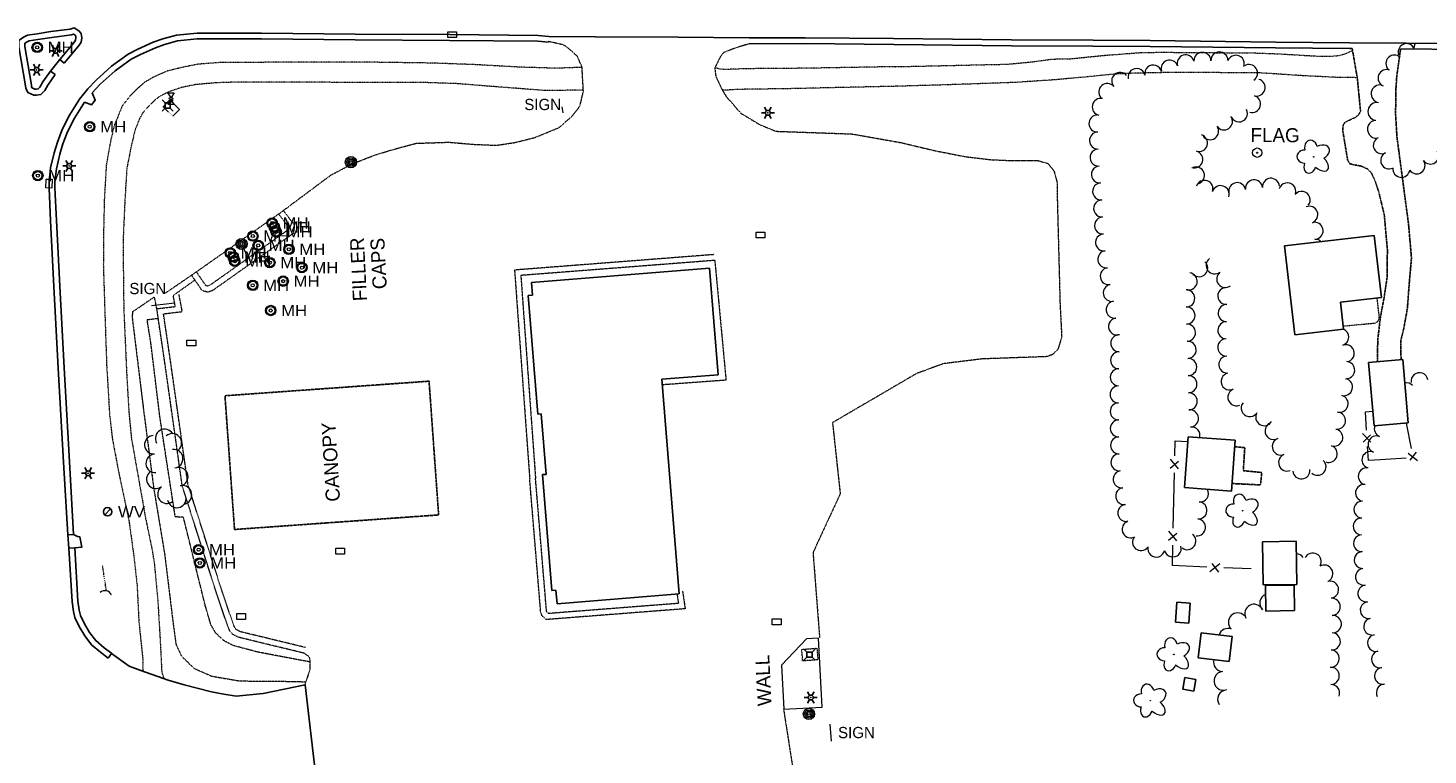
# Model space of a CAD drawing. Extents: x 386588 to 390135, y 96998 to 113606.
# Tile 73 of 92: x 388451 to 389048, y 107575 to 107885. Entities that reach past the tile are written whole.
import ezdxf
from ezdxf.enums import TextEntityAlignment as Align

# ---------------------------------------------------------------- set-up
doc = ezdxf.new("R2010")
doc.units = 0
doc.header["$MEASUREMENT"] = 0
for name, pattern in [('Wisdot3', [0.1875, 0.125, -0.0625]), ('Wisdot5', [0.1, 0.05, -0.05]), ('Wisdot6', [0.375, 0.125, -0.0625, 0.03125, -0.0625, 0.03125, -0.0625])]:
    doc.linetypes.add(name, pattern=pattern)
for name, color, linetype, lineweight in [('E_BLD', 241, 'Continuous', 25), ('E_BLD_HvyDash', 241, 'Wisdot3', 25), ('E_BLD_Name', 241, 'Continuous', 15), ('E_DRN', 40, 'Continuous', 15), ('E_DRN_Grate', 5, 'Continuous', 15), ('E_DWY', 2, 'Wisdot3', 15), ('E_FEN_P', 40, 'Continuous', 15), ('E_LAND_TreeLine_P', 3, 'Continuous', 15), ('E_LAND_Vegetation', 3, 'Continuous', 15), ('E_LTG', 21, 'Continuous', 25), ('E_MISCPROP', 30, 'Continuous', 15), ('E_MISCPROP_HvyDash', 241, 'Wisdot3', 25), ('E_MISCPROP_Railing', 30, 'Continuous', 15), ('E_PATH_Sidewalk', 2, 'Wisdot5', 15), ('E_RDWY', 21, 'Continuous', 25), ('E_RDWY_C_and_G', 21, 'Continuous', 25), ('E_RDWY_Gravel', 21, 'Wisdot3', 25), ('E_SGN', 21, 'Continuous', 15), ('E_UTL_AG', 30, 'Continuous', 15), ('E_UTL_AG_Bold', 30, 'Continuous', 25), ('E_UTL_MH', 30, 'Continuous', 15), ('E_UTL_W', 5, 'Continuous', 25), ('E_WAL', 40, 'Continuous', 25), ('E_WTR', 4, 'Wisdot6', 15)]:
    doc.layers.add(name, color=color, linetype=linetype, lineweight=lineweight)
doc.styles.add('Style-dot_font5', font='dot_font5.shx')
doc.styles.add('Style-IGR_FONT_0', font='dot_font15.shx')

# ---------------------------------------------------------------- blocks, each defined once
blk = doc.blocks.new('CULV')
at = {"layer": 'E_DRN'}
blk.add_arc((0, 6.1), 6.15, 216.8699, 323.1301, dxfattribs=at)
blk = doc.blocks.new('DTRE')
at = {"layer": 'E_LAND_Vegetation'}
blk.add_circle((-0.18, 0), 0.183, dxfattribs=at)
for centre, major_axis, ratio in [((-1.87, 5.32), (1.36, -4.98), 0.782863), ((-5.87, 0.15), (4.93, -0.12), 0.832022), ((4.06, 2.74), (-5.27, -2.93), 0.691916), ((-2.49, -5.24), (1.8, 4.86), 0.716896), ((3.54, -3.71), (-5.01, 4.58), 0.560249)]:
    blk.add_ellipse(centre, major_axis=major_axis, ratio=ratio, start_param=1.570796, end_param=4.712389, dxfattribs=at)
blk = doc.blocks.new('INLET')
at = {"layer": 'E_DRN', "flags": 128}
blk.add_lwpolyline([(-7.5, 10), (7.5, 10), (7.5, 0), (-7.5, 0)], close=True, dxfattribs=at)
blk = doc.blocks.new('LPOL')
at = {"layer": 'E_LTG'}
for p, q in [((-4, 0), (-1.5, 0)), ((-0.75, 1.3), (-2, 3.46)), ((0.75, 1.3), (2, 3.46)), ((1.5, 0), (4, 0)), ((-2, -3.46), (-0.75, -1.3)), ((2, -3.46), (0.75, -1.3))]:
    blk.add_line(p, q, dxfattribs=at)
for radius in [1.5, 1.5, 1.5, 0.125]:
    blk.add_circle((0, 0), radius, dxfattribs=at)
blk = doc.blocks.new('MH')
at = {"layer": 'E_UTL_MH'}
for radius in [5, 4, 1.5]:
    blk.add_circle((0, 0), radius, dxfattribs=at)
at = {"layer": 'E_UTL_MH', "style": 'Style-dot_font5', "width": 1.111111}
blk.add_text('MH', height=10.8, dxfattribs=at).set_placement((10, 0), align=Align.MIDDLE_LEFT)
blk = doc.blocks.new('MTR')
at = {"layer": 'E_UTL_AG', "flags": 128}
for points in [[(-3.8, 6.5), (3.8, 6.5), (0, 1.2)], [(-3.8, -6.5), (3.8, -6.5), (0, -1.2)]]:
    blk.add_lwpolyline(points, close=True, dxfattribs=at)
at = {"layer": 'E_UTL_AG'}
blk.add_ellipse((0, 0), major_axis=(2.5, 0), ratio=0.5, dxfattribs=at)
blk = doc.blocks.new('PED')
at = {"layer": 'E_UTL_AG_Bold'}
for p, q in [((-2.5, 2.5), (-5.3, 5.3)), ((2.5, 2.5), (5.3, 5.3)), ((-2.5, -2.5), (-5.3, -5.3)), ((2.5, -2.5), (5.3, -5.3))]:
    blk.add_line(p, q, dxfattribs=at)
at = {"layer": 'E_UTL_AG_Bold', "flags": 128}
blk.add_lwpolyline([(-2.5, -2.5), (2.5, -2.5), (2.5, 2.5), (-2.5, 2.5)], close=True, dxfattribs=at)
blk = doc.blocks.new('POLE')
at = {"layer": 'E_MISCPROP'}
for radius in [4.46, 3.35, 2.23, 1.12]:
    blk.add_circle((0, 0), radius, dxfattribs=at)
blk = doc.blocks.new('SIGN')
at = {"layer": 'E_SGN', "lineweight": 13, "style": 'Style-dot_font5'}
blk.add_text('SIGN', height=12, dxfattribs=at).set_placement((0, 0), align=Align.MIDDLE_CENTER)
blk = doc.blocks.new('WV')
at = {"layer": 'E_UTL_W'}
blk.add_line((-2.8, -2.8), (2.8, 2.8), dxfattribs=at)
blk.add_circle((0, 0), 4, dxfattribs=at)
at = {"layer": 'E_UTL_W', "style": 'Style-dot_font5', "width": 1.111111}
blk.add_text('WV', height=10.8, dxfattribs=at).set_placement((10, 0), align=Align.MIDDLE_LEFT)

msp = doc.modelspace()

# ---------------------------------------------------------------- linework, layer by layer
at = {"layer": 'E_BLD', "ltscale": 5}
for p, q in [((389024.85, 107796.79), (388986.58, 107792.39)), ((389027.88, 107770.41), (389024.85, 107796.79)), ((389024.85, 107796.79), (389024.85, 107796.79)), ((388986.58, 107792.39), (388990.93, 107754.56)), ((388741.43, 107782.95), (388665.5, 107776.79)), ((388745.12, 107737.49), (388741.43, 107782.95)), ((388665.5, 107776.79), (388665.94, 107771.39)), ((388665.94, 107771.39), (388664.13, 107771.24)), ((388664.13, 107771.24), (388668.24, 107720.63)), ((389010.37, 107768.4), (389027.88, 107770.41)), ((389011.69, 107756.95), (389010.37, 107768.4)), ((388990.93, 107754.56), (389011.69, 107756.95)), ((389036.97, 107743.96), (389022.38, 107742.67)), ((389022.38, 107742.67), (389024.77, 107715.68)), ((389022.38, 107742.67), (389022.38, 107742.67)), ((389039.36, 107716.98), (389036.97, 107743.96)), ((388721.08, 107735.54), (388745.12, 107737.49)), ((388728.51, 107644.04), (388721.08, 107735.54)), ((388668.24, 107720.63), (388669.67, 107720.75)), ((388669.67, 107720.75), (388671.76, 107695)), ((389024.77, 107715.68), (389039.36, 107716.98)), ((388945.51, 107711.05), (388943.91, 107689.32)), ((388965.51, 107709.57), (388945.51, 107711.05)), ((388945.51, 107711.05), (388945.51, 107711.05)), ((388963.9, 107687.85), (388965.51, 107709.57)), ((388671.76, 107695), (388670.11, 107694.86)), ((388670.11, 107694.86), (388674.12, 107645.49)), ((388943.91, 107689.32), (388963.9, 107687.85)), ((388977.13, 107666.27), (388991.54, 107666.5)), ((388977.42, 107647.82), (388977.13, 107666.27)), ((388991.54, 107666.5), (388991.84, 107648.05)), ((388991.54, 107666.5), (388991.54, 107666.5)), ((388991.84, 107648.05), (388977.42, 107647.82)), ((388990.62, 107647.68), (388978.48, 107647.53)), ((388978.48, 107647.53), (388978.62, 107636.72)), ((388978.48, 107647.53), (388978.48, 107647.53)), ((388990.76, 107636.88), (388990.62, 107647.68)), ((388674.12, 107645.49), (388675.93, 107645.63)), ((388675.93, 107645.63), (388676.41, 107639.81)), ((388676.41, 107639.81), (388728.51, 107644.04)), ((388940.72, 107640.44), (388940.15, 107631.92)), ((388946.28, 107640.07), (388940.72, 107640.44)), ((388945.72, 107631.55), (388946.28, 107640.07)), ((388978.62, 107636.72), (388990.76, 107636.88)), ((388940.15, 107631.92), (388945.72, 107631.55)), ((388940.15, 107631.92), (388940.15, 107631.92)), ((388949.8, 107616.69), (388951.06, 107627.43)), ((388951.06, 107627.43), (388964.27, 107625.87)), ((388951.06, 107627.43), (388951.06, 107627.43)), ((388964.27, 107625.87), (388963.01, 107615.14)), ((388963.01, 107615.14), (388949.8, 107616.69)), ((388944.01, 107608.3), (388943.14, 107603.39)), ((388948.7, 107607.46), (388944.01, 107608.3)), ((388947.83, 107602.56), (388948.7, 107607.46)), ((388943.14, 107603.39), (388947.83, 107602.56)), ((388943.14, 107603.39), (388943.14, 107603.39))]:
    msp.add_line(p, q, dxfattribs=at)
at = {"layer": 'E_BLD_HvyDash', "flags": 128}
msp.add_lwpolyline([(388964.14, 107691.09), (388976.32, 107690.48), (388976.88, 107695.77), (388968.99, 107696.57), (388969.62, 107706.36), (388965.3, 107706.78)], dxfattribs=at)
at = {"layer": 'E_DWY', "flags": 128}
for points in [[(388522.61, 107781.36), (388558.57, 107806.68), (388580.03, 107822.68), (388589.52, 107827.61), (388599.05, 107831.3), (388607.6, 107833.84), (388616.28, 107836.16), (388630.3, 107836.64), (388640.33, 107835.75), (388650.45, 107835.31), (388658.27, 107836.48), (388666.73, 107838.56), (388677.25, 107842.85), (388682.92, 107847.87), (388686.14, 107852.02), (388687.61, 107858.36), (388687.03, 107868.67), (388685.08, 107873.21), (388681.49, 107876.46), (388679.07, 107878.17), (388672.69, 107879.56)], [(388758.28, 107878.58), (388752.55, 107876.87), (388747.23, 107874.78), (388745.95, 107872.94), (388744.79, 107870.65), (388743.64, 107868.25), (388744.1, 107864.68), (388746.65, 107859.15), (388748.66, 107855.96), (388754.74, 107848.98), (388763.11, 107843.99), (388769.71, 107841.3), (388802.09, 107840.16), (388822.92, 107836.49)], [(388822.92, 107836.49), (388837.38, 107833.04), (388850.34, 107830.49), (388861.19, 107829.19), (388868.08, 107828.89), (388874.25, 107828.85), (388881.4, 107828.81), (388885.72, 107827.55), (388888.26, 107824.44), (388889.56, 107819.58), (388889.69, 107811.9), (388890.84, 107767.93), (388891.56, 107753.63), (388889.93, 107748.17), (388887.45, 107745.97), (388885.24, 107745.19), (388857.69, 107744.21), (388841.08, 107742.18), (388829.71, 107738)], [(388559.76, 107807.37), (388564.27, 107801.47), (388564, 107797.74), (388562.14, 107796.48), (388529.48, 107773.35), (388527.55, 107772.67), (388525.11, 107773.28), (388523.46, 107775.71), (388520.6, 107779.86)], [(388557.77, 107805.85), (388561.71, 107800.7), (388561.59, 107799.13), (388560.72, 107798.54), (388528.32, 107775.59), (388527.43, 107775.28), (388526.64, 107775.48), (388525.52, 107777.12), (388522.66, 107781.28)], [(388743.44, 107788.72), (388658.26, 107782.11), (388664.72, 107693.04)], [(388743.64, 107786.23), (388660.94, 107779.81), (388667.21, 107693.23)], [(388743.64, 107786.23), (388748.43, 107735.15), (388721.28, 107733.15)], [(388509.22, 107772.2), (388522.61, 107781.36)], [(388512.73, 107771.25), (388521.96, 107777.89)], [(388505.74, 107765.63), (388504.71, 107770.63), (388497.77, 107765.87), (388495.36, 107764.3), (388495.21, 107762.06), (388495.69, 107758.13), (388500.14, 107721.86), (388504.41, 107689.02), (388509.1, 107660.72), (388512.6, 107632.1), (388513.91, 107622.46), (388516.31, 107617.39), (388521.64, 107612.25), (388529.08, 107608.95), (388541.06, 107606.9), (388565.12, 107606.69), (388569.3, 107606.48)], [(388568.54, 107618.72), (388542.38, 107625.06), (388540.4, 107625.56), (388538.34, 107626.61), (388537.13, 107627.69), (388535.97, 107630.29), (388531.23, 107644.22), (388516.58, 107690.09), (388509.25, 107741.94), (388505.74, 107765.63), (388513.62, 107766.57), (388512.73, 107771.25)], [(388569.13, 107621.15), (388542.98, 107627.49), (388541.28, 107627.91), (388539.77, 107628.69), (388539.19, 107629.2), (388538.3, 107631.21), (388533.6, 107645), (388519.02, 107690.65), (388511.72, 107742.3), (388508.59, 107763.45), (388516.58, 107764.41), (388515.19, 107771.72)], [(388571.08, 107614.97), (388548.78, 107619.19), (388538.32, 107621.98), (388534.29, 107624.07), (388530.8, 107627.39), (388528.79, 107630.82), (388526.26, 107639.49), (388517.09, 107676.69), (388513.59, 107676.85), (388507.03, 107719.58), (388503.22, 107750.77), (388501.61, 107760.97), (388506.34, 107761.54)], [(388829.71, 107738), (388793.84, 107717.04), (388797.12, 107686.72), (388785.52, 107661.62), (388788.33, 107625.34)], [(388729.9, 107645.13), (388731.02, 107637.67), (388671.84, 107633.07), (388670.03, 107634.58), (388669.35, 107636.41), (388669.31, 107637.54), (388664.72, 107693.02)], [(388727.54, 107643.96), (388728.15, 107639.96), (388672.66, 107635.64), (388672.14, 107636.07), (388671.83, 107636.9), (388671.81, 107637.69), (388667.21, 107693.23)], [(388568.82, 107605.19), (388570.06, 107608.55), (388571.07, 107611.84), (388571.1, 107614.2), (388571.05, 107615.77), (388570.78, 107617.11), (388568.54, 107618.72)], [(388772.98, 107594.72), (388781.03, 107543.46), (388801.13, 107530.11), (388834.88, 107508.7), (388847.9, 107499.45)]]:
    msp.add_lwpolyline(points, dxfattribs=at)
at = {"layer": 'E_FEN_P', "ltscale": 5}
for p, q in [((389023.44, 107708.73), (389019.86, 107712.37)), ((389020.08, 107708.7), (389023.18, 107711.8)), ((388937.81, 107697.63), (388941.37, 107700.62)), ((388941.37, 107697.36), (388937.9, 107701.53)), ((389039.31, 107704.07), (389043.33, 107700.91)), ((389042.64, 107704.52), (389039.95, 107701.06)), ((388940.63, 107666.62), (388937.17, 107670.79)), ((388937.08, 107666.89), (388940.64, 107669.88)), ((388958.95, 107656.86), (388954.71, 107653.47)), ((388958.61, 107653.31), (388955.68, 107656.92))]:
    msp.add_line(p, q, dxfattribs=at)
at = {"layer": 'E_FEN_P', "flags": 128}
for points in [[(389021.58, 107713.77), (389021.09, 107721.67), (389024.21, 107721.98)], [(389038.44, 107716.89), (389040.51, 107706.03)], [(388939.85, 107702.86), (388940, 107709.23), (388945.36, 107708.98)], [(389027.44, 107701.25), (389022.38, 107700.96), (389022, 107706.94)], [(389038.49, 107701.88), (389027.44, 107701.25)], [(388939.4, 107683.85), (388939.68, 107695.59)], [(388939.12, 107672.11), (388939.4, 107683.85)], [(388941.69, 107655.94), (388938.74, 107656.06), (388938.95, 107664.85)], [(388953.42, 107655.45), (388941.69, 107655.94)], [(388972.41, 107654.65), (388960.68, 107655.14)]]:
    msp.add_lwpolyline(points, dxfattribs=at)
at = {"layer": 'E_LAND_TreeLine_P'}
for centre, radius, start, end in [((388944.46, 107870.25), 3.63, 17.88858, 197.88858), ((388951.55, 107871.32), 3.63, 1.19103, 181.19103), ((388958.81, 107871.48), 3.63, 1.19103, 181.19103), ((388965.81, 107870.09), 3.63, 340.00969, 160.00969), ((389033.38, 107870.22), 3.6, 44.66351, 224.66351), ((389038.62, 107875.07), 3.6, 18.58815, 198.58815), ((389045.48, 107877.17), 3.6, 151.82391, 181.90925), ((388923.51, 107864.44), 3.63, 11.80779, 191.80779), ((388930.61, 107865.92), 3.63, 11.80779, 191.80779), ((388937.55, 107868.02), 3.63, 17.88858, 197.88858), ((388971.45, 107866.13), 3.63, 303.02988, 123.02988), ((389030.03, 107863.99), 3.6, 68.0922, 248.0922), ((388911, 107858.05), 3.63, 40.74526, 220.74526), ((388916.49, 107862.78), 3.63, 40.74526, 220.74526), ((388974.68, 107859.93), 3.63, 254.50944, 74.50944), ((388972.75, 107852.94), 3.63, 254.50944, 74.50944), ((389027.33, 107857.25), 3.82, 79.40866, 259.40866), ((388908.21, 107851.69), 3.63, 77.43839, 257.43839), ((388967.16, 107848.9), 3.63, 207.736, 27.736), ((389025.92, 107849.73), 3.82, 79.40866, 259.40866), ((388906.78, 107844.59), 3.63, 91.92401, 271.92401), ((388960.75, 107845.5), 3.63, 215.30332, 35.30332), ((389025.76, 107842.15), 3.82, 94.88747, 274.88747), ((388907.02, 107837.34), 3.63, 91.92401, 271.92401), ((388950.13, 107836.24), 3.63, 253.71811, 73.71811), ((388954.83, 107841.3), 3.63, 215.30332, 35.30332), ((389028.03, 107835.32), 3.6, 115.88548, 295.88548), ((388907.29, 107830.09), 3.63, 94.19233, 274.19233), ((388948.09, 107829.28), 3.63, 253.71811, 73.71811), ((389031.17, 107828.85), 3.6, 115.88548, 295.88548), ((389048.78, 107830.89), 3.6, 215.31884, 35.31884), ((388907.82, 107822.86), 3.63, 94.19233, 274.19233), ((388948.82, 107822.43), 3.63, 291.25882, 111.25882), ((389042.91, 107826.73), 3.6, 215.31884, 35.31884), ((388952.45, 107816.73), 3.63, 341.96308, 161.96308), ((388973.58, 107816.97), 3.63, 5.15583, 185.15583), ((388980.81, 107817.62), 3.63, 5.15583, 185.15583), ((389036.39, 107825.24), 3.6, 172.35775, 352.35775), ((388908.35, 107815.62), 3.63, 94.19233, 274.19233), ((388959.35, 107814.49), 3.63, 341.96308, 161.96308), ((388966.44, 107815.75), 3.63, 11.88863, 191.88863), ((388987.77, 107815.68), 3.63, 343.4033, 163.4033), ((388993.89, 107812.02), 3.63, 321.0037, 141.0037), ((388908.81, 107808.38), 3.63, 92.91545, 272.91545), ((388997.13, 107805.7), 3.63, 291.2944, 111.2944), ((388909.18, 107801.14), 3.63, 92.91545, 272.91545), ((388999.4, 107798.86), 3.63, 272.38982, 92.38982), ((388909.61, 107793.89), 3.63, 97.6806, 277.6806), ((388910.58, 107786.7), 3.63, 97.6806, 277.6806), ((388999.7, 107791.62), 3.63, 45.25211, 92.38982), ((388950.15, 107782.93), 3.66, 227.57435, 47.57435), ((388956.8, 107784.11), 3.66, 127.89733, 307.89733), ((388911.62, 107779.53), 3.63, 100.23703, 280.23703), ((388945.69, 107777.29), 3.66, 261.13274, 81.13274), ((388961.3, 107778.33), 3.66, 127.89733, 307.89733), ((388912.91, 107772.39), 3.63, 100.23703, 280.23703), ((388944.65, 107770.05), 3.66, 270.6686, 90.6686), ((388961.75, 107771.08), 3.66, 92.26607, 272.26607), ((388914.14, 107765.24), 3.63, 98.09048, 278.09048), ((388944.74, 107762.72), 3.66, 270.6686, 90.6686), ((388961.94, 107763.76), 3.66, 88.94735, 268.94735), ((388915.16, 107758.05), 3.63, 98.09048, 278.09048), ((388916.12, 107750.87), 3.63, 89.14734, 269.14734), ((388944.95, 107755.4), 3.66, 272.38982, 92.38982), ((388961.8, 107756.43), 3.66, 88.94735, 268.94735), ((389010.29, 107753.56), 3.66, 288.79715, 67.6414), ((388945.26, 107748.09), 3.66, 272.38982, 92.38982), ((388961.76, 107749.11), 3.66, 93.52897, 273.52897), ((389012.65, 107746.63), 3.66, 288.79715, 108.79715), ((388916.01, 107743.61), 3.63, 89.14734, 269.14734), ((388945.48, 107740.77), 3.66, 270.77591, 90.77591), ((388962.21, 107741.8), 3.66, 93.52897, 273.52897), ((389012.84, 107739.44), 3.66, 264.6504, 84.6504), ((388915.9, 107736.36), 3.63, 89.14734, 269.14734), ((388945.58, 107733.44), 3.66, 270.77591, 90.77591), ((388963.21, 107734.62), 3.66, 113.01907, 293.01907), ((389044.15, 107734.72), 3.62, 9.12583, 189.12583), ((388915.81, 107729.1), 3.63, 90.33755, 270.33755), ((388966.07, 107727.88), 3.66, 113.01907, 293.01907), ((389011.9, 107732.19), 3.66, 255.38241, 75.38241), ((389038.56, 107730.38), 3.62, 43.07237, 101.25713), ((388915.86, 107721.85), 3.63, 90.33755, 270.33755), ((388945.68, 107726.12), 3.66, 270.77591, 90.77591), ((388971.74, 107723.27), 3.66, 141.42968, 321.42968), ((389010.05, 107725.11), 3.66, 255.38241, 75.38241), ((388946.19, 107718.82), 3.66, 275.23571, 95.23571), ((388977.95, 107719.4), 3.66, 148.92802, 328.92802), ((389008.91, 107717.88), 3.66, 263.00908, 83.00908), ((388915.9, 107714.59), 3.63, 90.33755, 270.33755), ((388946.86, 107711.53), 3.66, 346.74729, 95.23571), ((388981.94, 107713.51), 3.66, 116.71411, 296.71411), ((389007.77, 107710.67), 3.66, 251.22856, 71.22856), ((389028.44, 107714.5), 3.59, 160.33033, 248.46945), ((388916.03, 107707.34), 3.63, 91.11373, 271.11373), ((388985, 107706.86), 3.66, 111.46492, 291.46492), ((389005.41, 107703.74), 3.66, 251.22856, 71.22856), ((389025.81, 107707.82), 3.59, 68.46945, 248.46945), ((388916.17, 107700.08), 3.63, 91.11373, 271.11373), ((388987.68, 107700.05), 3.66, 111.46492, 291.46492), ((389000.63, 107698.24), 3.66, 227.47907, 47.47907), ((389023.17, 107701.15), 3.59, 68.46945, 248.46945), ((388917.1, 107692.9), 3.63, 98.63614, 278.63614), ((388993.78, 107696.66), 3.66, 185.51952, 5.51952), ((389021.59, 107694.18), 3.59, 80.76179, 260.76179), ((388918.19, 107685.72), 3.63, 98.63614, 278.63614), ((388950.53, 107686.85), 3.63, 264.94875, 28.82032), ((389020.43, 107687.1), 3.59, 80.76179, 260.76179), ((388949.89, 107679.62), 3.63, 264.94875, 84.94875), ((389019.71, 107679.97), 3.59, 87.9537, 267.9537), ((388919.13, 107678.53), 3.63, 97.09492, 277.09492), ((388920.96, 107671.56), 3.63, 110.03994, 290.03994), ((388949.25, 107672.4), 3.63, 264.94875, 84.94875), ((389019.45, 107672.79), 3.59, 87.9537, 267.9537), ((388925.37, 107666.11), 3.63, 141.0037, 321.0037), ((388945.13, 107666.5), 3.63, 233.27916, 53.27916), ((389019.57, 107665.62), 3.59, 92.26607, 272.26607), ((388931.88, 107663.35), 3.63, 167.56875, 347.56875), ((388938.92, 107663.43), 3.63, 195.25632, 15.25632), ((388991.58, 107657.39), 3.68, 36.53341, 89.28227), ((388998.57, 107657.77), 3.68, 332.01753, 152.01753), ((389019.86, 107658.45), 3.59, 92.26607, 272.26607), ((389003.47, 107652.66), 3.68, 299.80489, 119.80489), ((389020.4, 107651.3), 3.59, 98.19427, 278.19427), ((389005.95, 107645.79), 3.68, 284.1338, 104.1338), ((389021.43, 107644.2), 3.59, 98.19427, 278.19427), ((388980.01, 107640.13), 3.99, 111.77073, 225.74443), ((389006.68, 107638.48), 3.68, 273.69177, 93.69177), ((388966.61, 107631.92), 3.99, 44.66351, 224.66351), ((388973.55, 107635.6), 3.99, 28.10644, 208.10644), ((389007.15, 107631.12), 3.68, 273.69177, 93.69177), ((389022.45, 107637.09), 3.59, 98.19427, 278.19427), ((388962.45, 107625.29), 3.99, 67.49716, 161.91247), ((389023.91, 107630.07), 3.59, 103.44511, 283.44511), ((389006.7, 107623.77), 3.68, 266.25707, 86.25707), ((389025.57, 107623.09), 3.59, 103.44511, 283.44511), ((389006.22, 107616.42), 3.68, 266.25707, 86.25707), ((389027.24, 107616.11), 3.59, 103.44511, 283.44511), ((388960.32, 107614.9), 4.01, 165.45176, 266.9372), ((389006.25, 107609.06), 3.68, 271.32379, 91.32379), ((389028.52, 107609.05), 3.59, 99.30105, 279.30105), ((388960.5, 107606.91), 4.01, 95.56965, 275.56965), ((389006.42, 107601.7), 3.68, 340.09518, 90.65127), ((389029.33, 107601.93), 3.59, 91.23286, 206.8019), ((388962.04, 107599.08), 4.01, 93.02997, 214.18685)]:
    msp.add_arc(centre, radius, start, end, dxfattribs=at)
at = {"layer": 'E_LAND_Vegetation'}
for centre, start, end in [((388509.09, 107710.3), 30.03493, 210.01961), ((388512.35, 107708.42), 311.61415, 131.59883), ((388504.48, 107707.63), 94.22695, 274.21163), ((388505.06, 107699.71), 94.22695, 274.21163), ((388512.91, 107701.68), 277.40588, 97.39056), ((388505.3, 107692.91), 126.83143, 306.81611), ((388515.09, 107694), 281.52095, 101.50563), ((388510.06, 107686.56), 126.83143, 306.81611), ((388516.68, 107686.22), 281.52095, 101.50563), ((388514.26, 107684.74), 190.2013, 10.18598)]:
    msp.add_arc(centre, 3.97, start, end, dxfattribs=at)
at = {"layer": 'E_MISCPROP'}
for radius in [2, 0.25]:
    msp.add_circle((388974.93, 107832.17), radius, dxfattribs=at)
at = {"layer": 'E_MISCPROP_HvyDash', "flags": 128}
msp.add_lwpolyline([(388621.81, 107734.72), (388534.79, 107728.51), (388538.86, 107671.48), (388625.89, 107677.69)], close=True, dxfattribs=at)
at = {"layer": 'E_MISCPROP_Railing', "flags": 128}
for points in [[(388787.9, 107625.2), (388782.69, 107624.9), (388772.02, 107613.65), (388773.06, 107594.82)], [(388773, 107594.82), (388789.47, 107595.77), (388787.9, 107625.2)]]:
    msp.add_lwpolyline(points, dxfattribs=at)
at = {"layer": 'E_PATH_Sidewalk', "flags": 128}
for points in [[(388820.69, 107868.84), (388868.54, 107869.91), (388878.61, 107870.87), (388887.75, 107872.1), (388894.99, 107872.19), (388909.47, 107873.65), (388925.5, 107874.88), (388934.15, 107875), (388975.11, 107874.67), (388984.2, 107874.31), (389000.08, 107873.38), (389006.18, 107873.3), (389009.62, 107873.59), (389012.4, 107874.32), (389013.51, 107874.8), (389015.56, 107875.76)], [(388687.04, 107868.54), (388675.88, 107868.16), (388660.54, 107868.64), (388641.08, 107869.72), (388622.86, 107870.38), (388594.72, 107870.77), (388559.08, 107870.73), (388532.47, 107870.6), (388523.4, 107869.9), (388517.15, 107868.68), (388510.19, 107866.98), (388504.16, 107864.3), (388500.04, 107861.86), (388494.6, 107856.68), (388490.89, 107852), (388489.54, 107848.53), (388487.52, 107843.69), (388485.86, 107836.39), (388484.17, 107826.73), (388483.36, 107812.73), (388483.04, 107799.07), (388482.92, 107784.47), (388483.58, 107763.61), (388484.35, 107741.12), (388485.11, 107728.69), (388485.55, 107720.84), (388486.75, 107710.27), (388489.56, 107695.43), (388493.85, 107675.2), (388495.86, 107660.78), (388497.31, 107647.75), (388498.07, 107632.23), (388499.73, 107616.4), (388499.71, 107611.03)], [(388820.69, 107868.84), (388789.85, 107868.29), (388776.04, 107868.1), (388757.46, 107867.97), (388747.82, 107867.64), (388745.74, 107867.8), (388743.72, 107868.42)], [(388687.59, 107858.79), (388670.75, 107858.71), (388649.47, 107860.34), (388633.76, 107861.6), (388620.67, 107862.05), (388600.51, 107862.03), (388581.19, 107862.16), (388560.3, 107862.28), (388540.88, 107862.29), (388530.51, 107861.94), (388522.33, 107861.21), (388516.37, 107860), (388510.98, 107858.18), (388506.46, 107855.89), (388502.76, 107852.57), (388499.68, 107849.04), (388498.2, 107846.35), (388496.54, 107842.08), (388494.92, 107835.51), (388492.91, 107825.28), (388492.06, 107810.77), (388491.33, 107794.24), (388491.46, 107780.82), (388491.64, 107765.5), (388492.86, 107737.98), (388493.81, 107721.73), (388494.87, 107710.54), (388496.06, 107703.79), (388500.92, 107676.33), (388503.75, 107662.73), (388504.68, 107656.81), (388506.18, 107640.8), (388506.97, 107627.53), (388507.58, 107616.32), (388507.72, 107612.23), (388507.89, 107610.6), (388508.68, 107607.94)], [(389017.58, 107864.14), (389009.16, 107864.25), (388994.11, 107865), (388975.8, 107866.21), (388939.44, 107866.38), (388922.75, 107866.08), (388913.74, 107865.65), (388903.94, 107864.65), (388888.62, 107863.24), (388871.53, 107862.1), (388841.86, 107861.08), (388821.26, 107860.48)], [(388821.26, 107860.48), (388796.36, 107859.93), (388776.45, 107859.47), (388753.55, 107859.14), (388746.9, 107858.75)], [(389011.54, 107758.23), (389025.42, 107759.55), (389026.41, 107760.29), (389026.88, 107761.31), (389026.96, 107762.33), (389026.06, 107770.2)]]:
    msp.add_lwpolyline(points, dxfattribs=at)
for points in [[(388511.28, 107854.63), (388515.34, 107850.62), (388512.52, 107847.77), (388508.46, 107851.77)], [(388781.11, 107615.42), (388780.73, 107620.35), (388787.21, 107620.85), (388787.59, 107615.92)]]:
    msp.add_lwpolyline(points, close=True, dxfattribs=at)
at = {"layer": 'E_RDWY', "flags": 128}
for points in [[(388466.28, 107870.34), (388471.36, 107876.42), (388472.69, 107878.04), (388473.43, 107879.35), (388473.76, 107881.21), (388473.54, 107883), (388472.53, 107884.18), (388470.5, 107885.34), (388468.78, 107884.85), (388460.54, 107883.79), (388454.65, 107882.86), (388450.53, 107882.23), (388448.87, 107881.49), (388446.93, 107880.05), (388446.91, 107877.3), (388449.78, 107860.67), (388449.82, 107859.63), (388450.8, 107857.83), (388453.24, 107856.71), (388454.41, 107856.75), (388456.32, 107856.94), (388457.92, 107858.65), (388459.28, 107860.98), (388462.43, 107865.5)], [(388464.36, 107871.95), (388469.43, 107878.01), (388470.62, 107879.46), (388471.04, 107880.2), (388471.23, 107881.28), (388471.15, 107881.95), (388470.92, 107882.22), (388470.17, 107882.64), (388469.28, 107882.39), (388460.9, 107881.32), (388455.04, 107880.39), (388451.24, 107879.81), (388450.13, 107879.32), (388449.42, 107878.79), (388449.41, 107877.5), (388452.28, 107860.92), (388452.3, 107860.31), (388452.6, 107859.75), (388453.74, 107859.23), (388454.24, 107859.25), (388455.14, 107859.34), (388455.9, 107860.15), (388457.17, 107862.32), (388460.38, 107866.93)], [(388672.9, 107881.76), (388668.34, 107882.19), (388630.61, 107882.53), (388590.35, 107882.72), (388550.36, 107883.15), (388532.09, 107883.2), (388522.87, 107883.17), (388514.09, 107882.28), (388508.3, 107880.67), (388504.23, 107879.24), (388497.67, 107876.25), (388493.54, 107874.16), (388486.36, 107869.07), (388479.8, 107863.12), (388476.37, 107859.45)], [(388672.67, 107879.28), (388668.22, 107879.69), (388630.59, 107880.03), (388590.33, 107880.22), (388550.34, 107880.65), (388532.09, 107880.7), (388523, 107880.67), (388514.55, 107879.82), (388509.05, 107878.28), (388505.16, 107876.91), (388498.75, 107874), (388494.83, 107872.01), (388487.93, 107867.12), (388481.56, 107861.34), (388478.2, 107857.75)], [(388672.9, 107881.76), (388692.58, 107881.61), (388728.07, 107881.36), (388758.27, 107881.08)], [(388758.27, 107881.08), (388782.2, 107881.17), (388819.86, 107880.87)], [(388758.28, 107878.58), (388782.2, 107878.67), (388820.03, 107878.36)], [(388466.28, 107870.34), (388464.36, 107871.95), (388460.46, 107866.87), (388462.43, 107865.5)], [(388476.37, 107859.45), (388472.73, 107855.02)], [(388478.2, 107857.75), (388479.51, 107854.52), (388477.86, 107852.52), (388474.86, 107853.7)], [(388472.73, 107855.02), (388468.48, 107848.17), (388465.31, 107842.06), (388463.32, 107836.66), (388461.97, 107832.15), (388460.45, 107825.72), (388459.76, 107820.06), (388459.8, 107817.1), (388460.39, 107803.1), (388461.85, 107775.06), (388463.66, 107740.25), (388465.93, 107700.12), (388467.78, 107669.14)], [(388474.86, 107853.7), (388470.65, 107846.93), (388467.6, 107841.04), (388465.7, 107835.87), (388464.39, 107831.5), (388462.92, 107825.28), (388462.26, 107819.92), (388462.29, 107817.17), (388462.89, 107803.21), (388464.35, 107775.19), (388466.16, 107740.39), (388468.43, 107700.27), (388470.27, 107669.29)], [(388470.27, 107669.29), (388467.78, 107669.14), (388468.25, 107663.49), (388470.75, 107663.63)], [(388470.75, 107663.63), (388473.73, 107663.92), (388472.97, 107668.33), (388471.84, 107668.46), (388470.27, 107669.29)], [(388468.25, 107663.49), (388469.6, 107640.62), (388470.21, 107636.56), (388470.82, 107633.91), (388472.69, 107630.08), (388475.01, 107626.19), (388477.84, 107622.35), (388481.71, 107619.1), (388484.99, 107616.64)], [(388470.75, 107663.63), (388472.09, 107640.88), (388472.67, 107637.03), (388473.2, 107634.75), (388474.89, 107631.27), (388477.09, 107627.58), (388479.68, 107624.08), (388483.26, 107621.06), (388486.49, 107618.64)], [(388484.99, 107616.64), (388486.43, 107618.56), (388493.99, 107613.23), (388498.88, 107611.32), (388510.59, 107607.28), (388517.34, 107605.27), (388529.06, 107602.24), (388534.32, 107601.19), (388539.62, 107600.47), (388551.09, 107601.54), (388569.04, 107605.24), (388573.37, 107567.38), (388535.93, 107562.22), (388525.14, 107559.22), (388516.77, 107556.24), (388510.63, 107551.81), (388497.54, 107537.22), (388487.52, 107521.61), (388482.03, 107513.11), (388480.51, 107504.92), (388480.4, 107495.26)]]:
    msp.add_lwpolyline(points, dxfattribs=at)
at = {"layer": 'E_RDWY_C_and_G', "flags": 128}
for points in [[(388819.86, 107880.87), (388870.16, 107880.3), (388904.92, 107880.09), (388929.27, 107879.94), (388982.81, 107879.36), (389014.3, 107879.08), (389062.67, 107878.72), (389119.09, 107878.19), (389158.67, 107877.79), (389200.63, 107877.51), (389251.41, 107876.91), (389260.16, 107876.86), (389260.15, 107874.36)], [(388820.03, 107878.36), (388870.14, 107877.8), (388904.9, 107877.59), (388929.25, 107877.44), (388982.79, 107876.86), (389014.28, 107876.58), (389015.42, 107876.57)], [(389036.04, 107876.42), (389062.65, 107876.22), (389083, 107876.03)]]:
    msp.add_lwpolyline(points, dxfattribs=at)
at = {"layer": 'E_RDWY_Gravel', "flags": 128}
for points in [[(389015.43, 107876.57), (389017.58, 107864.18), (389018.98, 107849.93), (389018.3, 107848.45), (389016.81, 107847.2), (389013.69, 107845.81), (389012.12, 107844.93), (389011.52, 107843.67), (389011.44, 107841.3), (389013.51, 107828.91), (389014.39, 107827.49), (389015.87, 107827.04), (389019.06, 107826.5), (389022.02, 107825.22), (389023.64, 107823.51), (389025.25, 107820.01), (389026.78, 107815.33), (389029.1, 107805.68), (389030.42, 107790.92), (389030.35, 107779.28), (389029.04, 107770.46), (389027.43, 107761.72), (389026.41, 107753.12), (389026.16, 107747.12), (389026.19, 107743)], [(389036.33, 107743.9), (389036.16, 107746.47), (389036.2, 107752.25), (389037.41, 107757.14), (389038.95, 107765.66), (389039.67, 107775.51), (389040.7, 107787.22), (389039.45, 107801.69), (389036.83, 107821.43), (389034.48, 107839.09), (389033.94, 107848.36), (389034, 107858.22), (389034.41, 107864.67), (389036.04, 107876.42)]]:
    msp.add_lwpolyline(points, dxfattribs=at)
at = {"layer": 'E_SGN', "ltscale": 5}
for p, q in [((388679.05, 107849.2), (388678.51, 107851.71)), ((388503.52, 107766.95), (388513.36, 107768.18)), ((388793.39, 107581.27), (388792.81, 107588.43))]:
    msp.add_line(p, q, dxfattribs=at)
at = {"layer": 'E_WTR', "flags": 128}
for points in [[(388483.2, 107652.07), (388482.62, 107655.91)], [(388483.32, 107651.27), (388483.28, 107651.53)], [(388483.44, 107650.47), (388483.4, 107650.74)], [(388483.56, 107649.68), (388483.52, 107649.94)], [(388484.22, 107645.3), (388483.64, 107649.15)]]:
    msp.add_lwpolyline(points, dxfattribs=at)

# ---------------------------------------------------------------- block references
at = {"layer": 'E_DRN', "xscale": 0.25, "yscale": 0.25, "zscale": 0.25}
for p in [(388631.63, 107881.27), (388763.09, 107795.83), (388520.43, 107749.74), (388583.89, 107661.02), (388541.68, 107633.15), (388770.02, 107630.87)]:
    msp.add_blockref('INLET', p, dxfattribs=at)
at = {"layer": 'E_DRN'}
for name, p, xscale, yscale, zscale, rotation in [('INLET', (388461.02, 107818.96), 0.25, 0.25, 0.25, 88.45284658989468), ('CULV', (388484.22, 107645.3), 0.5, 0.5, 0.5, 169.0507203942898)]:
    msp.add_blockref(name, p, dxfattribs=dict(at, xscale=xscale, yscale=yscale, zscale=zscale, rotation=rotation))
at = {"layer": 'E_LAND_Vegetation', "xscale": 0.6769248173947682, "yscale": 0.6769248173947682, "zscale": 0.6769248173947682}
for p in [(388999.17, 107830.41), (388968.8, 107679.46), (388939.49, 107618.19), (388929.49, 107598.48)]:
    msp.add_blockref('DTRE', p, dxfattribs=at)
at = {"layer": 'E_LTG', "xscale": 0.692840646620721, "yscale": 0.692840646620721, "zscale": 0.692840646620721}
for p in [(388462.53, 107875.6), (388454.49, 107867.46), (388766.26, 107849.15), (388468.36, 107826.5), (388476.44, 107695.45), (388784.56, 107599.83)]:
    msp.add_blockref('LPOL', p, dxfattribs=at)
at = {"layer": 'E_MISCPROP', "xscale": 0.5377037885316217, "yscale": 0.5377037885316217, "zscale": 0.5377037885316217}
for p in [(388588.5, 107828.12), (388541.86, 107793.23), (388783.79, 107592.84)]:
    msp.add_blockref('POLE', p, dxfattribs=at)
at = {"layer": 'E_SGN', "xscale": 0.3999999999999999, "yscale": 0.3999999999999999, "zscale": 0.3999999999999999}
for p in [(388670.27, 107852.73), (388501.88, 107774.24), (388804.05, 107584.89)]:
    msp.add_blockref('SIGN', p, dxfattribs=at)
at = {"layer": 'E_UTL_AG', "xscale": 0.3695150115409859, "yscale": 0.3695150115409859, "zscale": 0.3695150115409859}
msp.add_blockref('MTR', (388511.79, 107855.26), dxfattribs=at)
at = {"layer": 'E_UTL_AG_Bold', "xscale": 0.4503659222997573, "yscale": 0.4503659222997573, "zscale": 0.4503659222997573}
for p in [(388510.35, 107852.29), (388784.05, 107618.1)]:
    msp.add_blockref('PED', p, dxfattribs=at)
at = {"layer": 'E_UTL_MH', "xscale": 0.4444444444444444, "yscale": 0.4444444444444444, "zscale": 0.4444444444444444}
for p in [(388454.73, 107877.07), (388477.14, 107843.24), (388454.99, 107822.38), (388554.9, 107802.17), (388555.86, 107800.46), (388546.67, 107796.61), (388556.62, 107798.4), (388537.03, 107789.43), (388538.39, 107787.68), (388548.96, 107792.63), (388562.04, 107790.95), (388538.97, 107785.89), (388553.93, 107785.28), (388567.59, 107783.16), (388559.59, 107777.39), (388546.62, 107775.6), (388554.29, 107764.86), (388523.53, 107662.86), (388524.06, 107657.21)]:
    msp.add_blockref('MH', p, dxfattribs=at)
at = {"layer": 'E_UTL_W', "xscale": 0.4444444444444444, "yscale": 0.4444444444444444, "zscale": 0.4444444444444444}
msp.add_blockref('WV', (388484.74, 107679.03), dxfattribs=at)

# ---------------------------------------------------------------- texts
at = {"layer": 'E_BLD_Name', "style": 'Style-IGR_FONT_0', "oblique": 360}
msp.add_text('CANOPY', height=6, rotation=93.34028, dxfattribs=at).set_placement((388583.87, 107683.52))
at = {"layer": 'E_DRN_Grate', "style": 'Style-IGR_FONT_0', "oblique": 360}
for s, p in [('FILLER', (388592.37, 107768.84)), ('CAPS', (388600.8, 107773.95))]:
    msp.add_text(s, height=6, rotation=92.79967, dxfattribs=at).set_placement(p, align=Align.MIDDLE_LEFT)
at = {"layer": 'E_MISCPROP', "style": 'Style-dot_font5'}
msp.add_text('FLAG', height=6, rotation=359.66351, dxfattribs=at).set_placement((388972.07, 107839.72), align=Align.MIDDLE_LEFT)
at = {"layer": 'E_WAL', "style": 'Style-dot_font5', "oblique": 360}
msp.add_text('WALL', height=6, rotation=92.79962, dxfattribs=at).set_placement((388764.37, 107607.1), align=Align.MIDDLE_CENTER)

doc.saveas('drawing.dxf')
